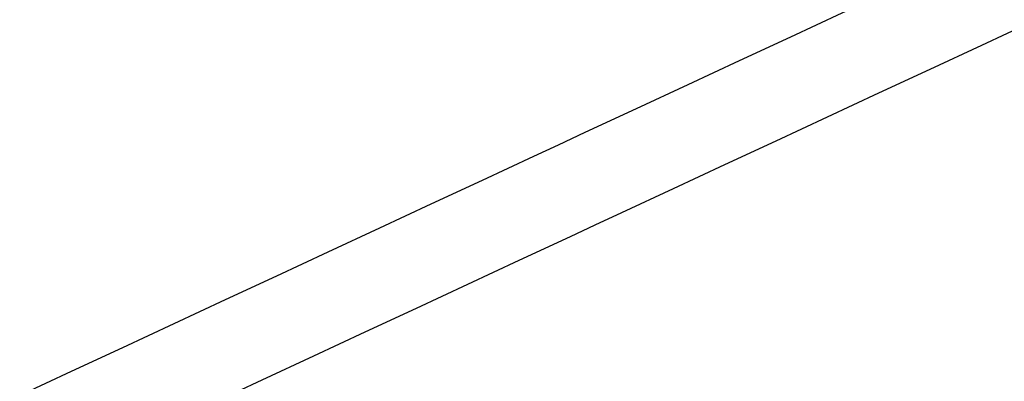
# Model space of a CAD drawing. Header units: metres. Extents: x -623705 to -621271, y -1176863 to -1175581.
# Tile 11 of 13: x -623417.27 to -623411.68, y -1176775.2 to -1176773.15. Entities that reach past the tile are written whole.
import ezdxf

# ---------------------------------------------------------------- set-up
doc = ezdxf.new("R2010")
doc.units = ezdxf.units.M
doc.layers.add('08_Dočasný zábor_Obec_šrafa', color=94, linetype='Continuous')

msp = doc.modelspace()

# ---------------------------------------------------------------- linework, layer by layer
at = {"layer": '08_Dočasný zábor_Obec_šrafa'}
for points in [[(-623411.4336, -1176772.5686), (-623411.7256, -1176772.7043), (-623412.0176, -1176772.8401), (-623412.3095, -1176772.9758), (-623412.6015, -1176773.1115), (-623412.8934, -1176773.2473), (-623413.1854, -1176773.383), (-623413.4773, -1176773.5188), (-623413.7693, -1176773.6545), (-623414.0612, -1176773.7902), (-623414.2133, -1176773.8609), (-623414.3532, -1176773.926), (-623414.6452, -1176774.0617), (-623414.9371, -1176774.1975), (-623415.2291, -1176774.3332), (-623415.521, -1176774.4689), (-623415.813, -1176774.6047), (-623416.1049, -1176774.7404), (-623416.3969, -1176774.8762), (-623416.6889, -1176775.0119), (-623416.9808, -1176775.1476), (-623417.2728, -1176775.2834)], [(-623416.1861, -1176775.3296), (-623415.8942, -1176775.1938), (-623415.6022, -1176775.0581), (-623415.3102, -1176774.9223), (-623415.0183, -1176774.7866), (-623414.7263, -1176774.6509), (-623414.4344, -1176774.5151), (-623414.1424, -1176774.3794), (-623414.0025, -1176774.3143), (-623413.8505, -1176774.2436), (-623413.5585, -1176774.1079), (-623413.2665, -1176773.9722), (-623412.9746, -1176773.8364), (-623412.6826, -1176773.7007), (-623412.3907, -1176773.5649), (-623412.0987, -1176773.4292), (-623411.8068, -1176773.2935), (-623411.5148, -1176773.1577)]]:
    msp.add_lwpolyline(points, dxfattribs=at)

doc.saveas('drawing.dxf')
